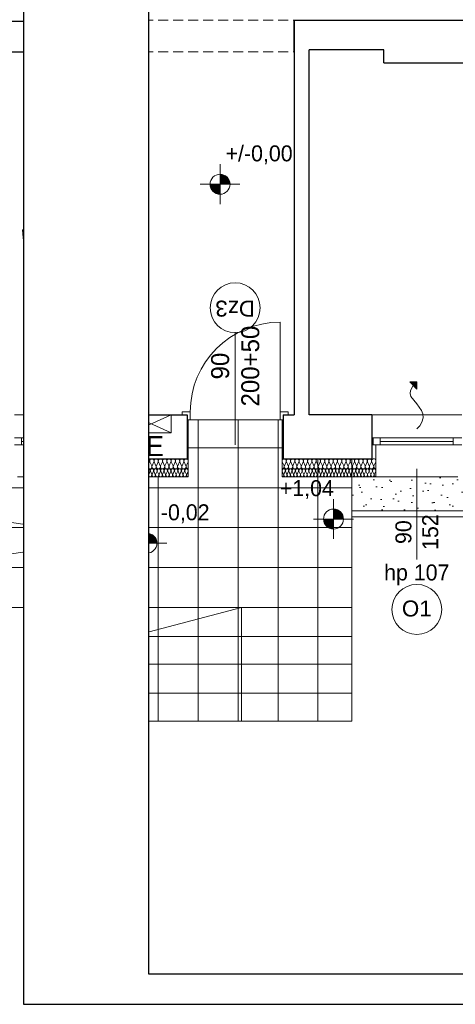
# Model space of a CAD drawing. Extents: x -440864 to -355682, y 13652 to 155872.
# Tile 92 of 179: x -376721 to -372356, y 17443 to 27316. Entities that reach past the tile are written whole.
import ezdxf

# ---------------------------------------------------------------- set-up
doc = ezdxf.new("R2010")
doc.units = 0
doc.header["$MEASUREMENT"] = 0
doc.set_wipeout_variables(frame=1)
doc.linetypes.add('Krawędzie ukryte', pattern=[150, 100, -50])
doc.layers.get('0').update_dxf_attribs({"color": 252})
for name, color, linetype in [('#podkład', 252, 'Continuous'), ('_TABELA', 7, 'Continuous'), ('A-Okna', 252, 'Continuous'), ('Arch ocieplenie', 252, 'Continuous'), ('Inwent Izolacje', 252, 'Continuous'), ('INWENT RZĘDNE', 252, 'Continuous')]:
    doc.layers.add(name, color=color, linetype=linetype)
for name, color, linetype, lineweight in [('A-Okna_Nr_Pióra__9', 252, 'Continuous', 13), ('Arch drzwi_Nr_Pióra__10', 252, 'Continuous', 18), ('Arch ocieplenie_Nr_Pióra__9', 252, 'Continuous', 13), ('Arch okna_Nr_Pióra__82', 252, 'Continuous', 20), ('Arch opisy okien_Nr_Pióra__9', 252, 'Continuous', 13), ('Arch opisy_Nr_Pióra__9', 252, 'Continuous', 13), ('Arch teren_Nr_Pióra__5', 252, 'Continuous', 13), ('Arch wykończenie_Nr_Pióra__3', 252, 'Continuous', 18), ('Arch wykończenie_Nr_Pióra__81', 252, 'Continuous', 9), ('INSTALACJA IE_Nr_Pióra__88', 252, 'Continuous', 20), ('Inwent Izolacje_Nr_Pióra__2', 252, 'Continuous', 13), ('INWENT OPISY_Nr_Pióra__88', 252, 'Continuous', 20), ('INWENT OPISY_Nr_Pióra__9', 252, 'Continuous', 13), ('INWENT RZĘDNE_Nr_Pióra__21', 252, 'Continuous', 9), ('INWENT. DRZWI_Nr_Pióra__5', 252, 'Continuous', 13), ('INWENT. OKNA_Nr_Pióra__21', 252, 'Continuous', 9), ('INWENT. OKNA_Nr_Pióra__5', 252, 'Continuous', 13), ('INWENT.ŚCIANY_Nr_Pióra__1', 252, 'Continuous', 25), ('INWENT.ŚCIANY_Nr_Pióra__2', 252, 'Continuous', 13), ('INWENT.ŚCIANY_Nr_Pióra__21', 252, 'Continuous', 9), ('Istniejące schody_Nr_Pióra__5', 252, 'Continuous', 13), ('Istniejące stropy_Nr_Pióra__5', 252, 'Continuous', 13)]:
    doc.layers.add(name, color=color, linetype=linetype, lineweight=lineweight)
doc.styles.add('GENERATED_STYLE_10', font='arial.ttf')
doc.styles.add('GENERATED_STYLE_2', font='txt')
doc.styles.add('GENERATED_STYLE_5', font='txt')
doc.styles.add('GENERATED_STYLE_6', font='txt')

# ---------------------------------------------------------------- blocks, each defined once
blk = doc.blocks.new('Izolacja cieplna 14_7', base_point=(-423564.9, 22732.6))
at = {"layer": 'Arch ocieplenie_Nr_Pióra__9', "linetype": 'Continuous'}
for p, q in [((-423563.5, 22788.8), (-423549.6, 22756.5)), ((-423546.8, 22756.5), (-423532.8, 22788.8)), ((-423530, 22788.8), (-423516, 22756.5)), ((-423513.2, 22756.5), (-423499.2, 22788.8)), ((-423496.4, 22788.8), (-423482.4, 22756.5)), ((-423479.6, 22756.5), (-423465.6, 22788.8)), ((-423462.8, 22788.8), (-423448.9, 22756.5)), ((-423446, 22756.5), (-423432.1, 22788.8)), ((-423429.3, 22788.8), (-423415.3, 22756.5)), ((-423412.5, 22756.5), (-423398.5, 22788.8)), ((-423395.7, 22788.8), (-423381.7, 22756.5)), ((-423378.9, 22756.5), (-423364.9, 22788.8)), ((-423362.1, 22788.8), (-423348.1, 22756.5)), ((-423345.3, 22756.5), (-423331.4, 22788.8)), ((-423328.5, 22788.8), (-423314.6, 22756.5)), ((-423311.8, 22756.5), (-423297.8, 22788.8)), ((-423295, 22788.8), (-423281, 22756.5)), ((-423278.2, 22756.5), (-423264.2, 22788.8)), ((-423261.4, 22788.8), (-423247.4, 22756.5)), ((-423244.6, 22756.5), (-423230.6, 22788.8)), ((-423227.8, 22788.8), (-423213.9, 22756.5)), ((-423211, 22756.5), (-423197.1, 22788.8)), ((-423194.3, 22788.8), (-423180.3, 22756.5)), ((-423177.5, 22756.5), (-423163.5, 22788.8)), ((-423160.7, 22788.8), (-423146.7, 22756.5)), ((-423143.9, 22756.5), (-423129.9, 22788.8)), ((-423127.1, 22788.8), (-423113.1, 22756.5)), ((-423110.3, 22756.5), (-423096.4, 22788.8)), ((-423093.5, 22788.8), (-423079.6, 22756.5)), ((-423076.8, 22756.5), (-423062.8, 22788.8)), ((-423060, 22788.8), (-423046, 22756.5)), ((-423043.2, 22756.5), (-423029.2, 22788.8)), ((-423026.4, 22788.8), (-423012.4, 22756.5)), ((-423009.6, 22756.5), (-422995.6, 22788.8)), ((-422992.8, 22788.8), (-422978.9, 22756.5)), ((-422976, 22756.5), (-422962.1, 22788.8)), ((-422959.3, 22788.8), (-422945.3, 22756.5)), ((-422942.5, 22756.5), (-422928.5, 22788.8)), ((-422925.7, 22788.8), (-422911.7, 22756.5)), ((-422908.9, 22756.5), (-422894.9, 22788.8)), ((-422892.1, 22788.8), (-422878.1, 22756.5)), ((-422875.3, 22756.5), (-422861.4, 22788.8)), ((-422858.5, 22788.8), (-422844.6, 22756.5)), ((-422841.8, 22756.5), (-422827.8, 22788.8)), ((-422825, 22788.8), (-422811, 22756.5)), ((-422808.2, 22756.5), (-422794.2, 22788.8)), ((-422791.4, 22788.8), (-422777.4, 22756.5)), ((-422774.6, 22756.5), (-422760.6, 22788.8)), ((-422757.8, 22788.8), (-422743.9, 22756.5)), ((-422741, 22756.5), (-422727.1, 22788.8)), ((-422724.3, 22788.8), (-422710.3, 22756.5)), ((-422707.5, 22756.5), (-422693.5, 22788.8)), ((-422690.7, 22788.8), (-422676.7, 22756.5)), ((-422673.9, 22756.5), (-422659.9, 22788.8)), ((-422657.1, 22788.8), (-422643.1, 22756.5)), ((-422640.3, 22756.5), (-422626.4, 22788.8))]:
    blk.add_line(p, q, dxfattribs=at)
for centre, start_param, end_param in [((-423548.2, 22795.6), 4.299595, 8.266775), ((-423514.6, 22795.6), 4.299595, 8.266775), ((-423481, 22795.6), 4.299595, 8.266775), ((-423447.4, 22795.6), 4.299595, 8.266775), ((-423413.9, 22795.6), 4.299595, 8.266775), ((-423380.3, 22795.6), 4.299595, 8.266775), ((-423346.7, 22795.6), 4.299595, 8.266775), ((-423313.2, 22795.6), 4.299595, 8.266775), ((-423279.6, 22795.6), 4.299595, 8.266775), ((-423246, 22795.6), 4.299595, 8.266775), ((-423212.4, 22795.6), 4.299595, 8.266775), ((-423178.9, 22795.6), 4.299595, 8.266775), ((-423145.3, 22795.6), 4.299595, 8.266775), ((-423111.7, 22795.6), 4.299595, 8.266775), ((-423078.2, 22795.6), 4.299595, 8.266775), ((-423044.6, 22795.6), 4.299595, 8.266775), ((-423011, 22795.6), 4.299595, 8.266775), ((-422977.4, 22795.6), 4.299595, 8.266775), ((-422943.9, 22795.6), 4.299595, 8.266775), ((-422910.3, 22795.6), 4.299595, 8.266775), ((-422876.7, 22795.6), 4.299595, 8.266775), ((-422843.2, 22795.6), 4.299595, 8.266775), ((-422809.6, 22795.6), 4.299595, 8.266775), ((-422776, 22795.6), 4.299595, 8.266775), ((-422742.4, 22795.6), 4.299595, 8.266775), ((-422708.9, 22795.6), 4.299595, 8.266775), ((-422675.3, 22795.6), 4.299595, 8.266775), ((-422641.7, 22795.6), 4.299595, 8.266775), ((-423564.9, 22749.6), 3.141593, 5.125182), ((-423531.4, 22749.6), 1.158004, 5.125183), ((-423497.8, 22749.6), 1.158004, 5.125183), ((-423464.2, 22749.6), 1.158004, 5.125183), ((-423430.7, 22749.6), 1.158004, 5.125183), ((-423397.1, 22749.6), 1.158004, 5.125183), ((-423363.5, 22749.6), 1.158004, 5.125183), ((-423329.9, 22749.6), 1.158004, 5.125183), ((-423296.4, 22749.6), 1.158004, 5.125183), ((-423262.8, 22749.6), 1.158004, 5.125183), ((-423229.2, 22749.6), 1.158004, 5.125183), ((-423195.7, 22749.6), 1.158004, 5.125183), ((-423162.1, 22749.6), 1.158004, 5.125183), ((-423128.5, 22749.6), 1.158004, 5.125183), ((-423094.9, 22749.6), 1.158004, 5.125183), ((-423061.4, 22749.6), 1.158004, 5.125183), ((-423027.8, 22749.6), 1.158004, 5.125183), ((-422994.2, 22749.6), 1.158004, 5.125183), ((-422960.7, 22749.6), 1.158004, 5.125183), ((-422927.1, 22749.6), 1.158004, 5.125183), ((-422893.5, 22749.6), 1.158004, 5.125183), ((-422859.9, 22749.6), 1.158004, 5.125183), ((-422826.4, 22749.6), 1.158004, 5.125183), ((-422792.8, 22749.6), 1.158004, 5.125183), ((-422759.2, 22749.6), 1.158004, 5.125183), ((-422725.7, 22749.6), 1.158004, 5.125183), ((-422692.1, 22749.6), 1.158004, 5.125183), ((-422658.5, 22749.6), 1.158004, 5.125183), ((-422624.9, 22749.6), 1.158004, 3.141593)]:
    blk.add_ellipse(centre, major_axis=(0, 17), ratio=0.986557, start_param=start_param, end_param=end_param, dxfattribs=at)
blk = doc.blocks.new('Izolacja cieplna 14_8', base_point=(-425404.9, 22732.6))
at = {"layer": 'Arch ocieplenie_Nr_Pióra__9', "linetype": 'Continuous'}
for p, q in [((-425403.5, 22788.8), (-425389.1, 22756.5)), ((-425386.2, 22756.5), (-425371.8, 22788.8)), ((-425368.9, 22788.8), (-425354.5, 22756.5)), ((-425351.6, 22756.5), (-425337.2, 22788.8)), ((-425334.3, 22788.8), (-425319.9, 22756.5)), ((-425317, 22756.5), (-425302.6, 22788.8)), ((-425299.6, 22788.8), (-425285.2, 22756.5)), ((-425282.3, 22756.5), (-425267.9, 22788.8)), ((-425265, 22788.8), (-425250.6, 22756.5)), ((-425247.7, 22756.5), (-425233.3, 22788.8)), ((-425230.4, 22788.8), (-425216, 22756.5)), ((-425213.1, 22756.5), (-425198.7, 22788.8)), ((-425195.8, 22788.8), (-425181.4, 22756.5)), ((-425178.5, 22756.5), (-425164.1, 22788.8)), ((-425161.2, 22788.8), (-425146.8, 22756.5)), ((-425143.9, 22756.5), (-425129.5, 22788.8)), ((-425126.6, 22788.8), (-425112.2, 22756.5)), ((-425109.3, 22756.5), (-425094.9, 22788.8)), ((-425092, 22788.8), (-425077.6, 22756.5)), ((-425074.6, 22756.5), (-425060.2, 22788.8)), ((-425057.3, 22788.8), (-425042.9, 22756.5)), ((-425040, 22756.5), (-425025.6, 22788.8)), ((-425022.7, 22788.8), (-425008.3, 22756.5)), ((-425005.4, 22756.5), (-424991, 22788.8)), ((-424988.1, 22788.8), (-424973.7, 22756.5)), ((-424970.8, 22756.5), (-424956.4, 22788.8)), ((-424953.5, 22788.8), (-424939.1, 22756.5)), ((-424936.2, 22756.5), (-424921.8, 22788.8)), ((-424918.9, 22788.8), (-424904.5, 22756.5)), ((-424901.6, 22756.5), (-424887.2, 22788.8)), ((-424884.3, 22788.8), (-424869.9, 22756.5)), ((-424867, 22756.5), (-424852.6, 22788.8)), ((-424849.6, 22788.8), (-424835.2, 22756.5)), ((-424832.3, 22756.5), (-424817.9, 22788.8)), ((-424815, 22788.8), (-424800.6, 22756.5)), ((-424797.7, 22756.5), (-424783.3, 22788.8)), ((-424780.4, 22788.8), (-424766, 22756.5)), ((-424763.1, 22756.5), (-424748.7, 22788.8)), ((-424745.8, 22788.8), (-424731.4, 22756.5)), ((-424728.5, 22756.5), (-424714.1, 22788.8)), ((-424711.2, 22788.8), (-424696.8, 22756.5)), ((-424693.9, 22756.5), (-424679.5, 22788.8)), ((-424676.6, 22788.8), (-424662.2, 22756.5)), ((-424659.3, 22756.5), (-424644.9, 22788.8)), ((-424642, 22788.8), (-424627.6, 22756.5)), ((-424624.6, 22756.5), (-424610.2, 22788.8)), ((-424607.3, 22788.8), (-424592.9, 22756.5)), ((-424590, 22756.5), (-424575.6, 22788.8)), ((-424572.7, 22788.8), (-424558.3, 22756.5)), ((-424555.4, 22756.5), (-424541, 22788.8)), ((-424538.1, 22788.8), (-424523.7, 22756.5)), ((-424520.8, 22756.5), (-424506.4, 22788.8))]:
    blk.add_line(p, q, dxfattribs=at)
for centre, start_param, end_param in [((-425387.6, 22795.6), 5.870392, 9.837571), ((-425353, 22795.6), 5.870392, 9.837571), ((-425318.4, 22795.6), 5.870392, 9.837571), ((-425283.8, 22795.6), 5.870392, 9.837571), ((-425249.2, 22795.6), 5.870392, 9.837571), ((-425214.6, 22795.6), 5.870392, 9.837571), ((-425179.9, 22795.6), 5.870392, 9.837571), ((-425145.3, 22795.6), 5.870392, 9.837571), ((-425110.7, 22795.6), 5.870392, 9.837571), ((-425076.1, 22795.6), 5.870392, 9.837571), ((-425041.5, 22795.6), 5.870392, 9.837571), ((-425006.9, 22795.6), 5.870392, 9.837571), ((-424972.3, 22795.6), 5.870392, 9.837571), ((-424937.6, 22795.6), 5.870392, 9.837571), ((-424903, 22795.6), 5.870392, 9.837571), ((-424868.4, 22795.6), 5.870392, 9.837571), ((-424833.8, 22795.6), 5.870392, 9.837571), ((-424799.2, 22795.6), 5.870392, 9.837571), ((-424764.6, 22795.6), 5.870392, 9.837571), ((-424729.9, 22795.6), 5.870392, 9.837571), ((-424695.3, 22795.6), 5.870392, 9.837571), ((-424660.7, 22795.6), 5.870392, 9.837571), ((-424626.1, 22795.6), 5.870392, 9.837571), ((-424591.5, 22795.6), 5.870392, 9.837571), ((-424556.9, 22795.6), 5.870392, 9.837571), ((-424522.3, 22795.6), 5.870392, 9.837571), ((-425404.9, 22749.6), 4.712389, 6.695979), ((-425370.3, 22749.6), 2.7288, 6.695979), ((-425335.7, 22749.6), 2.7288, 6.695979), ((-425301.1, 22749.6), 2.7288, 6.695979), ((-425266.5, 22749.6), 2.7288, 6.695979), ((-425231.9, 22749.6), 2.7288, 6.695979), ((-425197.3, 22749.6), 2.7288, 6.695979), ((-425162.6, 22749.6), 2.7288, 6.695979), ((-425128, 22749.6), 2.7288, 6.695979), ((-425093.4, 22749.6), 2.7288, 6.695979), ((-425058.8, 22749.6), 2.7288, 6.695979), ((-425024.2, 22749.6), 2.7288, 6.695979), ((-424989.6, 22749.6), 2.7288, 6.695979), ((-424954.9, 22749.6), 2.7288, 6.695979), ((-424920.3, 22749.6), 2.7288, 6.695979), ((-424885.7, 22749.6), 2.7288, 6.695979), ((-424851.1, 22749.6), 2.7288, 6.695979), ((-424816.5, 22749.6), 2.7288, 6.695979), ((-424781.9, 22749.6), 2.7288, 6.695979), ((-424747.3, 22749.6), 2.7288, 6.695979), ((-424712.6, 22749.6), 2.7288, 6.695979), ((-424678, 22749.6), 2.7288, 6.695979), ((-424643.4, 22749.6), 2.7288, 6.695979), ((-424608.8, 22749.6), 2.7288, 6.695979), ((-424574.2, 22749.6), 2.7288, 6.695979), ((-424539.6, 22749.6), 2.7288, 6.695979), ((-424504.9, 22749.6), 2.7288, 4.712389)]:
    blk.add_ellipse(centre, major_axis=(17.3, 0), ratio=0.983056, start_param=start_param, end_param=end_param, dxfattribs=at)
blk = doc.blocks.new('Izolacja cieplna 14_257', base_point=(-425404.9, 22812.6))
at = {"layer": 'Inwent Izolacje_Nr_Pióra__2', "linetype": 'Continuous'}
for p, q in [((-425403.1, 22882.8), (-425385.3, 22842.4)), ((-425381.7, 22842.4), (-425363.9, 22882.8)), ((-425360.3, 22882.8), (-425342.5, 22842.4)), ((-425338.9, 22842.4), (-425321, 22882.8)), ((-425317.4, 22882.8), (-425299.6, 22842.4)), ((-425296, 22842.4), (-425278.2, 22882.8)), ((-425274.6, 22882.8), (-425256.7, 22842.4)), ((-425253.1, 22842.4), (-425235.3, 22882.8)), ((-425231.7, 22882.8), (-425213.9, 22842.4)), ((-425210.3, 22842.4), (-425192.5, 22882.8)), ((-425188.9, 22882.8), (-425171, 22842.4)), ((-425167.4, 22842.4), (-425149.6, 22882.8)), ((-425146, 22882.8), (-425128.2, 22842.4)), ((-425124.6, 22842.4), (-425106.7, 22882.8)), ((-425103.1, 22882.8), (-425085.3, 22842.4)), ((-425081.7, 22842.4), (-425063.9, 22882.8)), ((-425060.3, 22882.8), (-425042.5, 22842.4)), ((-425038.9, 22842.4), (-425021, 22882.8)), ((-425017.4, 22882.8), (-424999.6, 22842.4)), ((-424996, 22842.4), (-424978.2, 22882.8)), ((-424974.6, 22882.8), (-424956.7, 22842.4)), ((-424953.1, 22842.4), (-424935.3, 22882.8)), ((-424931.7, 22882.8), (-424913.9, 22842.4)), ((-424910.3, 22842.4), (-424892.5, 22882.8)), ((-424888.9, 22882.8), (-424871, 22842.4)), ((-424867.4, 22842.4), (-424849.6, 22882.8)), ((-424846, 22882.8), (-424828.2, 22842.4)), ((-424824.6, 22842.4), (-424806.7, 22882.8)), ((-424803.1, 22882.8), (-424785.3, 22842.4)), ((-424781.7, 22842.4), (-424763.9, 22882.8)), ((-424760.3, 22882.8), (-424742.5, 22842.4)), ((-424738.9, 22842.4), (-424721, 22882.8)), ((-424717.4, 22882.8), (-424699.6, 22842.4)), ((-424696, 22842.4), (-424678.2, 22882.8)), ((-424674.6, 22882.8), (-424656.7, 22842.4)), ((-424653.1, 22842.4), (-424635.3, 22882.8)), ((-424631.7, 22882.8), (-424613.9, 22842.4)), ((-424610.3, 22842.4), (-424592.5, 22882.8)), ((-424588.9, 22882.8), (-424571, 22842.4)), ((-424567.4, 22842.4), (-424549.6, 22882.8)), ((-424546, 22882.8), (-424528.2, 22842.4)), ((-424524.6, 22842.4), (-424506.7, 22882.8))]:
    blk.add_line(p, q, dxfattribs=at)
for centre, start_param, end_param in [((-425383.5, 22891.3), 5.870392, 9.837571), ((-425340.7, 22891.3), 5.870392, 9.837571), ((-425297.8, 22891.3), 5.870392, 9.837571), ((-425254.9, 22891.3), 5.870392, 9.837571), ((-425212.1, 22891.3), 5.870392, 9.837571), ((-425169.2, 22891.3), 5.870392, 9.837571), ((-425126.4, 22891.3), 5.870392, 9.837571), ((-425083.5, 22891.3), 5.870392, 9.837571), ((-425040.7, 22891.3), 5.870392, 9.837571), ((-424997.8, 22891.3), 5.870392, 9.837571), ((-424954.9, 22891.3), 5.870392, 9.837571), ((-424912.1, 22891.3), 5.870392, 9.837571), ((-424869.2, 22891.3), 5.870392, 9.837571), ((-424826.4, 22891.3), 5.870392, 9.837571), ((-424783.5, 22891.3), 5.870392, 9.837571), ((-424740.7, 22891.3), 5.870392, 9.837571), ((-424697.8, 22891.3), 5.870392, 9.837571), ((-424654.9, 22891.3), 5.870392, 9.837571), ((-424612.1, 22891.3), 5.870392, 9.837571), ((-424569.2, 22891.3), 5.870392, 9.837571), ((-424526.4, 22891.3), 5.870392, 9.837571), ((-425404.9, 22833.9), 4.712389, 6.695979), ((-425362.1, 22833.9), 2.7288, 6.695979), ((-425319.2, 22833.9), 2.7288, 6.695979), ((-425276.4, 22833.9), 2.7288, 6.695979), ((-425233.5, 22833.9), 2.7288, 6.695979), ((-425190.7, 22833.9), 2.7288, 6.695979), ((-425147.8, 22833.9), 2.7288, 6.695979), ((-425104.9, 22833.9), 2.7288, 6.695979), ((-425062.1, 22833.9), 2.7288, 6.695979), ((-425019.2, 22833.9), 2.7288, 6.695979), ((-424976.4, 22833.9), 2.7288, 6.695979), ((-424933.5, 22833.9), 2.7288, 6.695979), ((-424890.7, 22833.9), 2.7288, 6.695979), ((-424847.8, 22833.9), 2.7288, 6.695979), ((-424804.9, 22833.9), 2.7288, 6.695979), ((-424762.1, 22833.9), 2.7288, 6.695979), ((-424719.2, 22833.9), 2.7288, 6.695979), ((-424676.4, 22833.9), 2.7288, 6.695979), ((-424633.5, 22833.9), 2.7288, 6.695979), ((-424590.7, 22833.9), 2.7288, 6.695979), ((-424547.8, 22833.9), 2.7288, 6.695979), ((-424504.9, 22833.9), 2.7288, 4.712389)]:
    blk.add_ellipse(centre, major_axis=(21.4, 0), ratio=0.992498, start_param=start_param, end_param=end_param, dxfattribs=at)
blk = doc.blocks.new('Izolacja cieplna 14_258', base_point=(-423564.9, 22812.6))
at = {"layer": 'Inwent Izolacje_Nr_Pióra__2', "linetype": 'Continuous'}
for p, q in [((-423563.2, 22882.8), (-423545.4, 22842.4)), ((-423541.8, 22842.4), (-423524, 22882.8)), ((-423520.4, 22882.8), (-423502.7, 22842.4)), ((-423499.1, 22842.4), (-423481.3, 22882.8)), ((-423477.7, 22882.8), (-423459.9, 22842.4)), ((-423456.3, 22842.4), (-423438.6, 22882.8)), ((-423435, 22882.8), (-423417.2, 22842.4)), ((-423413.6, 22842.4), (-423395.8, 22882.8)), ((-423392.2, 22882.8), (-423374.5, 22842.4)), ((-423370.9, 22842.4), (-423353.1, 22882.8)), ((-423349.5, 22882.8), (-423331.7, 22842.4)), ((-423328.2, 22842.4), (-423310.4, 22882.8)), ((-423306.8, 22882.8), (-423289, 22842.4)), ((-423285.4, 22842.4), (-423267.7, 22882.8)), ((-423264.1, 22882.8), (-423246.3, 22842.4)), ((-423242.7, 22842.4), (-423224.9, 22882.8)), ((-423221.3, 22882.8), (-423203.6, 22842.4)), ((-423200, 22842.4), (-423182.2, 22882.8)), ((-423178.6, 22882.8), (-423160.8, 22842.4)), ((-423157.2, 22842.4), (-423139.5, 22882.8)), ((-423135.9, 22882.8), (-423118.1, 22842.4)), ((-423114.5, 22842.4), (-423096.7, 22882.8)), ((-423093.2, 22882.8), (-423075.4, 22842.4)), ((-423071.8, 22842.4), (-423054, 22882.8)), ((-423050.4, 22882.8), (-423032.7, 22842.4)), ((-423029.1, 22842.4), (-423011.3, 22882.8)), ((-423007.7, 22882.8), (-422989.9, 22842.4)), ((-422986.3, 22842.4), (-422968.6, 22882.8)), ((-422965, 22882.8), (-422947.2, 22842.4)), ((-422943.6, 22842.4), (-422925.8, 22882.8)), ((-422922.2, 22882.8), (-422904.5, 22842.4)), ((-422900.9, 22842.4), (-422883.1, 22882.8)), ((-422879.5, 22882.8), (-422861.7, 22842.4)), ((-422858.2, 22842.4), (-422840.4, 22882.8)), ((-422836.8, 22882.8), (-422819, 22842.4)), ((-422815.4, 22842.4), (-422797.7, 22882.8)), ((-422794.1, 22882.8), (-422776.3, 22842.4)), ((-422772.7, 22842.4), (-422754.9, 22882.8)), ((-422751.3, 22882.8), (-422733.6, 22842.4)), ((-422730, 22842.4), (-422712.2, 22882.8)), ((-422708.6, 22882.8), (-422690.8, 22842.4)), ((-422687.2, 22842.4), (-422669.5, 22882.8)), ((-422665.9, 22882.8), (-422648.1, 22842.4)), ((-422644.5, 22842.4), (-422626.7, 22882.8))]:
    blk.add_line(p, q, dxfattribs=at)
for centre, start_param, end_param in [((-423543.6, 22891.3), 5.870392, 9.837571), ((-423500.9, 22891.3), 5.870392, 9.837571), ((-423458.1, 22891.3), 5.870392, 9.837571), ((-423415.4, 22891.3), 5.870392, 9.837571), ((-423372.7, 22891.3), 5.870392, 9.837571), ((-423329.9, 22891.3), 5.870392, 9.837571), ((-423287.2, 22891.3), 5.870392, 9.837571), ((-423244.5, 22891.3), 5.870392, 9.837571), ((-423201.8, 22891.3), 5.870392, 9.837571), ((-423159, 22891.3), 5.870392, 9.837571), ((-423116.3, 22891.3), 5.870392, 9.837571), ((-423073.6, 22891.3), 5.870392, 9.837571), ((-423030.9, 22891.3), 5.870392, 9.837571), ((-422988.1, 22891.3), 5.870392, 9.837571), ((-422945.4, 22891.3), 5.870392, 9.837571), ((-422902.7, 22891.3), 5.870392, 9.837571), ((-422859.9, 22891.3), 5.870392, 9.837571), ((-422817.2, 22891.3), 5.870392, 9.837571), ((-422774.5, 22891.3), 5.870392, 9.837571), ((-422731.8, 22891.3), 5.870392, 9.837571), ((-422689, 22891.3), 5.870392, 9.837571), ((-422646.3, 22891.3), 5.870392, 9.837571), ((-423564.9, 22833.9), 4.712389, 6.695979), ((-423522.2, 22833.9), 2.7288, 6.695979), ((-423479.5, 22833.9), 2.7288, 6.695979), ((-423436.8, 22833.9), 2.7288, 6.695979), ((-423394, 22833.9), 2.7288, 6.695979), ((-423351.3, 22833.9), 2.7288, 6.695979), ((-423308.6, 22833.9), 2.7288, 6.695979), ((-423265.9, 22833.9), 2.7288, 6.695979), ((-423223.1, 22833.9), 2.7288, 6.695979), ((-423180.4, 22833.9), 2.7288, 6.695979), ((-423137.7, 22833.9), 2.7288, 6.695979), ((-423094.9, 22833.9), 2.7288, 6.695979), ((-423052.2, 22833.9), 2.7288, 6.695979), ((-423009.5, 22833.9), 2.7288, 6.695979), ((-422966.8, 22833.9), 2.7288, 6.695979), ((-422924, 22833.9), 2.7288, 6.695979), ((-422881.3, 22833.9), 2.7288, 6.695979), ((-422838.6, 22833.9), 2.7288, 6.695979), ((-422795.9, 22833.9), 2.7288, 6.695979), ((-422753.1, 22833.9), 2.7288, 6.695979), ((-422710.4, 22833.9), 2.7288, 6.695979), ((-422667.7, 22833.9), 2.7288, 6.695979), ((-422624.9, 22833.9), 2.7288, 4.712389)]:
    blk.add_ellipse(centre, major_axis=(21.4, 0), ratio=0.995514, start_param=start_param, end_param=end_param, dxfattribs=at)
blk = doc.blocks.new('Krzywa_6', base_point=(-422214.9, 23212.6))
at = {"layer": 'A-Okna_Nr_Pióra__9', "linetype": 'Continuous'}
blk.add_hatch(color=256, dxfattribs=at).paths.add_polyline_path([(-422214.9, 23683.2), (-422215.4, 23612.5), (-422285.7, 23683.6)], flags=0)
for p, q in [((-422214.9, 23683.2), (-422285.7, 23683.6)), ((-422215.4, 23612.5), (-422285.7, 23683.6)), ((-422214.9, 23683.2), (-422215.4, 23612.5))]:
    blk.add_line(p, q, dxfattribs=at)
at = {"layer": 'A-Okna_Nr_Pióra__9', "linetype": 'Continuous', "flags": 128}
blk.add_lwpolyline([(-422214.9, 23212.6), (-422185.8, 23243.8), (-422164.5, 23278.8), (-422152.3, 23323.5), (-422154.9, 23362.2), (-422167.8, 23398.7), (-422214.9, 23463.2), (-422274.6, 23536.5), (-422281.7, 23568.5), (-422277.7, 23598.4), (-422250.5, 23648)], dxfattribs=at)
blk = doc.blocks.new('Koty wysokościowe_8', base_point=(-424186.4, 25665.7))
at = {"layer": 'INWENT RZĘDNE_Nr_Pióra__21', "linetype": 'Continuous'}
for points in [[(-424186.4, 25665.7), (-424086.4, 25665.7), (-424094, 25704), (-424115.7, 25736.4), (-424148.1, 25758.1), (-424186.4, 25765.7)], [(-424186.4, 25665.7), (-424286.4, 25665.7), (-424278.8, 25627.4), (-424257.1, 25595), (-424224.7, 25573.3), (-424186.4, 25565.7)]]:
    blk.add_hatch(color=256, dxfattribs=at).paths.add_polyline_path(points, flags=0)
for p, q in [((-424186.4, 25465.7), (-424186.4, 25865.7)), ((-424386.4, 25665.7), (-423986.4, 25665.7))]:
    blk.add_line(p, q, dxfattribs=at)
blk.add_circle((-424186.4, 25665.7), 100, dxfattribs=at)
at = {"layer": 'INWENT RZĘDNE_Nr_Pióra__21', "insert": (-424131.1, 25865.7), "char_height": 160, "attachment_point": 7, "style": 'GENERATED_STYLE_2'}
blk.add_mtext('{+/-0,00}', dxfattribs=at)
blk = doc.blocks.new('Koty wysokościowe_16', base_point=(-423049.5, 22308.9))
at = {"layer": 'INWENT RZĘDNE_Nr_Pióra__21', "linetype": 'Continuous'}
for points in [[(-423049.5, 22308.9), (-422949.5, 22308.9), (-422957.1, 22347.2), (-422978.8, 22379.6), (-423011.2, 22401.3), (-423049.5, 22408.9)], [(-423049.5, 22308.9), (-423149.5, 22308.9), (-423141.9, 22270.7), (-423120.2, 22238.2), (-423087.8, 22216.5), (-423049.5, 22208.9)]]:
    blk.add_hatch(color=256, dxfattribs=at).paths.add_polyline_path(points, flags=0)
for p, q in [((-423049.5, 22108.9), (-423049.5, 22508.9)), ((-423249.5, 22308.9), (-422849.5, 22308.9))]:
    blk.add_line(p, q, dxfattribs=at)
blk.add_circle((-423049.5, 22308.9), 100, dxfattribs=at)
at = {"layer": 'INWENT RZĘDNE_Nr_Pióra__21', "insert": (-423587.3, 22508.9), "char_height": 160, "attachment_point": 7, "style": 'GENERATED_STYLE_2'}
blk.add_mtext('{+1,04}', dxfattribs=at)
blk = doc.blocks.new('Koty wysokościowe_17', base_point=(-424918.9, 22066.6))
at = {"layer": 'INWENT RZĘDNE_Nr_Pióra__21', "linetype": 'Continuous'}
for points in [[(-424918.9, 22066.6), (-424818.9, 22066.6), (-424826.5, 22104.9), (-424848.2, 22137.3), (-424880.6, 22159), (-424918.9, 22166.6)], [(-424918.9, 22066.6), (-425018.9, 22066.6), (-425011.3, 22028.3), (-424989.6, 21995.9), (-424957.1, 21974.2), (-424918.9, 21966.6)]]:
    blk.add_hatch(color=256, dxfattribs=at).paths.add_polyline_path(points, flags=0)
for p, q in [((-424918.9, 21866.6), (-424918.9, 22266.6)), ((-425118.9, 22066.6), (-424718.9, 22066.6))]:
    blk.add_line(p, q, dxfattribs=at)
blk.add_circle((-424918.9, 22066.6), 100, dxfattribs=at)
at = {"layer": 'INWENT RZĘDNE_Nr_Pióra__21', "insert": (-424779.2, 22266.6), "char_height": 160, "attachment_point": 7, "style": 'GENERATED_STYLE_2'}
blk.add_mtext('{-0,02}', dxfattribs=at)
blk = doc.blocks.new('parter')
at = {"layer": 'Arch okna_Nr_Pióra__82', "linetype": 'Continuous'}
h = blk.add_hatch(dxfattribs=at)
h.set_pattern_fill('Render', color=252, style=0, pattern_type=2)
h.set_pattern_definition([(45, (0, 350), (-111.36932, 111.36932), [0, -105, 0, -157.5]), (110, (350, 350), (148.00159, 53.86817), [0, -77, 0, -133])])
h.paths.add_polyline_path([(-415304.9, 22682.6), (-415304.9, 22732.6), (-422864.9, 22732.6), (-422864.9, 22392.6), (-414758.4, 22392.6), (-414758.2, 22682.6)], flags=0)
at = {"layer": 'Arch drzwi_Nr_Pióra__10', "color": 252, "linetype": 'Continuous'}
for p, q in [((-423584.9, 23382.6), (-423584.9, 24282.6)), ((-424484.9, 23382.6), (-424564.9, 23382.6)), ((-424564.9, 23352.6), (-424564.9, 23382.6)), ((-424514.9, 23302.6), (-424484.9, 23302.6)), ((-424484.9, 23302.6), (-424484.9, 23382.6)), ((-423504.9, 23382.6), (-423584.9, 23382.6)), ((-423584.9, 23382.6), (-423584.9, 23302.6)), ((-423584.9, 23302.6), (-423554.9, 23302.6)), ((-423504.9, 23382.6), (-423504.9, 23352.6))]:
    blk.add_line(p, q, dxfattribs=at)
blk.add_arc((-423584.9, 23382.6), 900, 90, 180, dxfattribs=at)
at = {"layer": 'Arch opisy_Nr_Pióra__9', "color": 252, "linetype": 'Continuous'}
blk.add_line((-424034.9, 24177.6), (-424034.9, 23052.6), dxfattribs=at)
for centre in [(-425809.9, 24427.6), (-424034.9, 24427.6), (-422214.9, 21402.6)]:
    blk.add_circle(centre, 250, dxfattribs=at)
at = {"layer": 'Arch teren_Nr_Pióra__5', "color": 252, "linetype": 'Continuous'}
for p, q in [((-414818.6, 22392.6), (-422864.9, 22392.6)), ((-414758.5, 22332.6), (-422864.9, 22332.6))]:
    blk.add_line(p, q, dxfattribs=at)
at = {"layer": 'Arch wykończenie_Nr_Pióra__3', "color": 252, "linetype": 'Continuous'}
for p, q in [((-424504.9, 23302.6), (-424504.9, 22732.6)), ((-423564.9, 23302.6), (-423564.9, 22732.6)), ((-425404.9, 22732.6), (-425404.9, 23052.6)), ((-422624.9, 22732.6), (-422624.9, 23052.6)), ((-425404.9, 22732.6), (-424504.9, 22732.6)), ((-423564.9, 22732.6), (-422624.9, 22732.6))]:
    blk.add_line(p, q, dxfattribs=at)
at = {"layer": 'Arch wykończenie_Nr_Pióra__81', "color": 252, "linetype": 'Continuous'}
for p, q in [((-424484.9, 23302.6), (-423584.9, 23302.6)), ((-424404.9, 23302.6), (-424404.9, 20282.6)), ((-424004.9, 23302.6), (-424004.9, 20282.6)), ((-423604.9, 23302.6), (-423604.9, 20282.6)), ((-423564.9, 23022.6), (-424504.9, 23022.6)), ((-426024.9, 22732.6), (-426024.9, 21422.6)), ((-425624.9, 22732.6), (-425624.9, 21422.6)), ((-424804.9, 22732.6), (-424804.9, 20282.6)), ((-422864.9, 22622.6), (-429854.9, 22622.6)), ((-422864.9, 22222.6), (-429854.9, 22222.6)), ((-422864.9, 21822.6), (-429854.9, 21822.6)), ((-423204.9, 21422.6), (-423204.9, 20282.6))]:
    blk.add_line(p, q, dxfattribs=at)
at = {"layer": 'INSTALACJA IE_Nr_Pióra__88', "color": 252, "linetype": 'Continuous'}
for p, q in [((-425074.9, 23352.6), (-425074.9, 23172.6)), ((-425074.9, 23172.6), (-424674.9, 23352.6)), ((-425074.9, 23352.6), (-424674.9, 23172.6)), ((-425074.9, 23352.6), (-424674.9, 23352.6)), ((-424674.9, 23172.6), (-424674.9, 23352.6)), ((-425074.9, 23172.6), (-424674.9, 23172.6))]:
    blk.add_line(p, q, dxfattribs=at)
at = {"layer": 'INWENT. DRZWI_Nr_Pióra__5', "color": 252, "linetype": 'Continuous'}
for p, q in [((-425374.9, 25207.6), (-426164.9, 25207.6)), ((-425374.9, 25252.6), (-425374.9, 25207.6)), ((-425374.9, 25207.6), (-425274.9, 25207.6)), ((-425274.9, 25207.6), (-425274.9, 25252.6)), ((-425374.9, 24372.6), (-425374.9, 24417.6)), ((-425374.9, 24417.6), (-425274.9, 24417.6)), ((-425274.9, 24417.6), (-425274.9, 24372.6))]:
    blk.add_line(p, q, dxfattribs=at)
blk.add_arc((-425374.9, 25207.6), 790, 180, 270, dxfattribs=at)
at = {"layer": 'INWENT. OKNA_Nr_Pióra__5', "color": 252, "linetype": 'Continuous'}
for p, q in [((-425809.9, 23017.6), (-425809.9, 23927.6)), ((-426244.9, 23122.6), (-425374.9, 23122.6)), ((-426174.9, 23122.6), (-426174.9, 23052.6)), ((-425444.9, 23122.6), (-425444.9, 23052.6)), ((-425374.9, 23122.6), (-425374.9, 23052.6)), ((-422664.9, 23122.6), (-421764.9, 23122.6)), ((-422650.9, 23122.6), (-422650.9, 23052.6)), ((-422580.9, 23122.6), (-422580.9, 23052.6)), ((-421850.9, 23122.6), (-421850.9, 23052.6)), ((-426244.9, 23052.6), (-425374.9, 23052.6)), ((-426174.9, 23087.6), (-425444.9, 23087.6)), ((-422664.9, 23052.6), (-421764.9, 23052.6)), ((-422580.9, 23087.6), (-421850.9, 23087.6)), ((-422214.9, 22812.6), (-422214.9, 21902.6))]:
    blk.add_line(p, q, dxfattribs=at)
at = {"layer": 'INWENT.ŚCIANY_Nr_Pióra__1', "color": 252, "linetype": 'Continuous'}
for p, q in [((-425404.9, 27302.6), (-425404.9, 31722.6)), ((-425214.9, 27312.6), (-425214.9, 29792.6)), ((-429844.9, 27302.6), (-425404.9, 27302.6)), ((-425104.9, 27312.6), (-425214.9, 27312.6)), ((-425104.9, 26992.6), (-425104.9, 27312.6)), ((-423444.9, 26992.6), (-423444.9, 27312.6)), ((-423444.9, 27312.6), (-423444.9, 23352.6)), ((-423444.9, 27312.6), (-420194.9, 27312.6)), ((-429844.9, 26992.6), (-425504.9, 26992.6)), ((-425504.9, 26992.6), (-425504.9, 25852.6)), ((-425224.9, 26992.6), (-425224.9, 25252.6)), ((-425224.9, 26992.6), (-425104.9, 26992.6)), ((-423294.9, 23352.6), (-423294.9, 27012.6)), ((-422544.9, 27012.6), (-423294.9, 27012.6)), ((-422544.9, 26882.6), (-422544.9, 27012.6)), ((-422544.9, 26882.6), (-420194.9, 26882.6)), ((-425504.9, 25852.6), (-425374.9, 25852.6)), ((-425374.9, 25852.6), (-425374.9, 25252.6)), ((-425224.9, 25252.6), (-425374.9, 25252.6)), ((-425224.9, 24372.6), (-425374.9, 24372.6)), ((-425374.9, 24372.6), (-425374.9, 23352.6)), ((-425224.9, 24372.6), (-425224.9, 23352.6)), ((-425374.9, 23352.6), (-425374.9, 22912.6)), ((-425224.9, 23352.6), (-424514.9, 23352.6)), ((-424514.9, 23352.6), (-424514.9, 22912.6)), ((-423554.9, 23352.6), (-423554.9, 22912.6)), ((-423554.9, 23352.6), (-423444.9, 23352.6)), ((-422664.9, 23352.6), (-423294.9, 23352.6)), ((-422664.9, 23352.6), (-422664.9, 22912.6)), ((-425374.9, 22912.6), (-424514.9, 22912.6)), ((-423554.9, 22912.6), (-422664.9, 22912.6))]:
    blk.add_line(p, q, dxfattribs=at)
at = {"layer": 'INWENT.ŚCIANY_Nr_Pióra__2', "color": 252, "linetype": 'Continuous'}
for p, q in [((-425404.9, 22812.6), (-424504.9, 22812.6)), ((-423564.9, 22812.6), (-422624.9, 22812.6))]:
    blk.add_line(p, q, dxfattribs=at)
at = {"layer": 'INWENT.ŚCIANY_Nr_Pióra__21', "color": 252, "linetype": 'Continuous'}
for p, q in [((-426244.9, 23352.6), (-425374.9, 23352.6)), ((-422664.9, 23352.6), (-421764.9, 23352.6)), ((-426214.9, 22732.6), (-425404.9, 22732.6)), ((-422624.9, 22732.6), (-421804.9, 22732.6))]:
    blk.add_line(p, q, dxfattribs=at)
at = {"layer": 'Istniejące schody_Nr_Pióra__5', "color": 252, "linetype": 'Continuous'}
for p, q in [((-425224.9, 22912.6), (-425224.9, 21422.6)), ((-423204.9, 22912.6), (-423204.9, 21422.6)), ((-422864.9, 21422.6), (-422864.9, 22912.6)), ((-425224.9, 22117.6), (-429854.9, 22812.6)), ((-425224.9, 22117.6), (-429854.9, 21422.6)), ((-429854.9, 21422.6), (-425074.9, 21422.6)), ((-422864.9, 21422.6), (-425074.9, 21422.6)), ((-425074.9, 21422.6), (-425074.9, 20282.6)), ((-423969.9, 21422.6), (-425074.9, 21132.6)), ((-423969.9, 20282.6), (-423969.9, 21422.6)), ((-423204.9, 21422.6), (-422864.9, 21422.6)), ((-422864.9, 20282.6), (-422864.9, 21422.6)), ((-422864.9, 21132.6), (-425074.9, 21132.6)), ((-422864.9, 20852.6), (-425074.9, 20852.6)), ((-422864.9, 20562.6), (-425074.9, 20562.6)), ((-422864.9, 20282.6), (-425074.9, 20282.6))]:
    blk.add_line(p, q, dxfattribs=at)
at = {"layer": 'Istniejące stropy_Nr_Pióra__5', "color": 252, "linetype": 'Krawędzie ukryte'}
for p, q in [((-425104.9, 27312.6), (-423444.9, 27312.6)), ((-425104.9, 26992.6), (-423444.9, 26992.6))]:
    blk.add_line(p, q, dxfattribs=at)
at = {"layer": 'A-Okna', "color": 252, "linetype": 'Continuous', "lineweight": 13}
blk.add_blockref('Krzywa_6', (-422214.9, 23212.6), dxfattribs=at)
at = {"layer": 'Arch ocieplenie', "color": 252, "linetype": 'Continuous', "lineweight": 13}
for name, p in [('Izolacja cieplna 14_8', (-425404.9, 22732.6)), ('Izolacja cieplna 14_7', (-423564.9, 22732.6))]:
    blk.add_blockref(name, p, dxfattribs=at)
at = {"layer": 'Inwent Izolacje', "color": 252, "linetype": 'Continuous', "lineweight": 13}
for name, p in [('Izolacja cieplna 14_257', (-425404.9, 22812.6)), ('Izolacja cieplna 14_258', (-423564.9, 22812.6))]:
    blk.add_blockref(name, p, dxfattribs=at)
at = {"layer": 'INWENT RZĘDNE', "color": 252}
for name, p in [('Koty wysokościowe_8', (-424186.4, 25665.7)), ('Koty wysokościowe_16', (-423049.5, 22308.9)), ('Koty wysokościowe_17', (-424918.9, 22066.6))]:
    blk.add_blockref(name, p, dxfattribs=at)
at = {"layer": 'Arch opisy okien_Nr_Pióra__9', "color": 252, "linetype": 'Continuous', "char_height": 160, "attachment_point": 2, "rotation": 180, "style": 'GENERATED_STYLE_10'}
for s, insert in [('{O1}', (-425809.9, 24338.5)), ('{Dz3}', (-424034.9, 24338.5))]:
    blk.add_mtext(s, dxfattribs=dict(at, insert=insert))
at = {"layer": 'Arch opisy okien_Nr_Pióra__9', "color": 252, "linetype": 'Continuous', "insert": (-422214.9, 21491.8), "char_height": 160, "attachment_point": 2, "style": 'GENERATED_STYLE_10'}
blk.add_mtext('{O1}', dxfattribs=at)
at = {"layer": 'INWENT OPISY_Nr_Pióra__88', "color": 252, "linetype": 'Continuous', "insert": (-424874.9, 23140.1), "char_height": 200, "attachment_point": 2, "style": 'GENERATED_STYLE_5'}
blk.add_mtext('{IE}', dxfattribs=at)
at = {"layer": 'INWENT OPISY_Nr_Pióra__9', "color": 252, "linetype": 'Continuous', "insert": (-424275.8, 23842.6), "char_height": 180, "width": 1346.334, "attachment_point": 2, "rotation": 90, "line_spacing_factor": 1.007146, "style": 'GENERATED_STYLE_6'}
blk.add_mtext('{90\\P200+50}', dxfattribs=at)
at = {"layer": 'INWENT. OKNA_Nr_Pióra__21', "color": 252, "linetype": 'Continuous', "insert": (-425809.9, 23977), "char_height": 160, "attachment_point": 2, "rotation": 180, "style": 'GENERATED_STYLE_5'}
blk.add_mtext('{hp 115}', dxfattribs=at)
at = {"layer": 'INWENT. OKNA_Nr_Pióra__21', "color": 252, "linetype": 'Continuous', "char_height": 160, "width": 709.227, "attachment_point": 2, "rotation": 90, "line_spacing_factor": 1.007581, "style": 'GENERATED_STYLE_5'}
for s, insert in [('{87\\P145}', (-426024.1, 23652.6)), ('{90\\P152}', (-422429.1, 22177.6))]:
    blk.add_mtext(s, dxfattribs=dict(at, insert=insert))
at = {"layer": 'INWENT. OKNA_Nr_Pióra__21', "color": 252, "linetype": 'Continuous', "insert": (-422214.9, 21853.3), "char_height": 160, "attachment_point": 2, "style": 'GENERATED_STYLE_5'}
blk.add_mtext('{hp 107}', dxfattribs=at)

msp = doc.modelspace()

# ---------------------------------------------------------------- block references
at = {"layer": '#podkład', "color": 3, "lineweight": 50}
msp.add_blockref('parter', (49473.1, 0), dxfattribs=at)

# ---------------------------------------------------------------- next in the draw order: wipeouts: each hides what was drawn before it
at = {"color": 3, "lineweight": 50}
msp.add_wipeout([(-376681.7, 17443), (-375431.7, 17748), (-375431.7, 31988), (-376681.7, 32293)], dxfattribs=at)

# ---------------------------------------------------------------- next in the draw order: linework, layer by layer
at = {"layer": '_TABELA', "color": 7}
msp.add_lwpolyline([(-376681.7, 32293), (-355681.7, 32293), (-376681.7, 32293), (-376681.7, 17443), (-355681.7, 17443), (-355681.7, 32293)], dxfattribs=at)
msp.add_lwpolyline([(-355981.7, 31988), (-375431.7, 31988), (-375431.7, 17748), (-355981.7, 17748)], close=True, dxfattribs=at)

doc.saveas('drawing.dxf')
